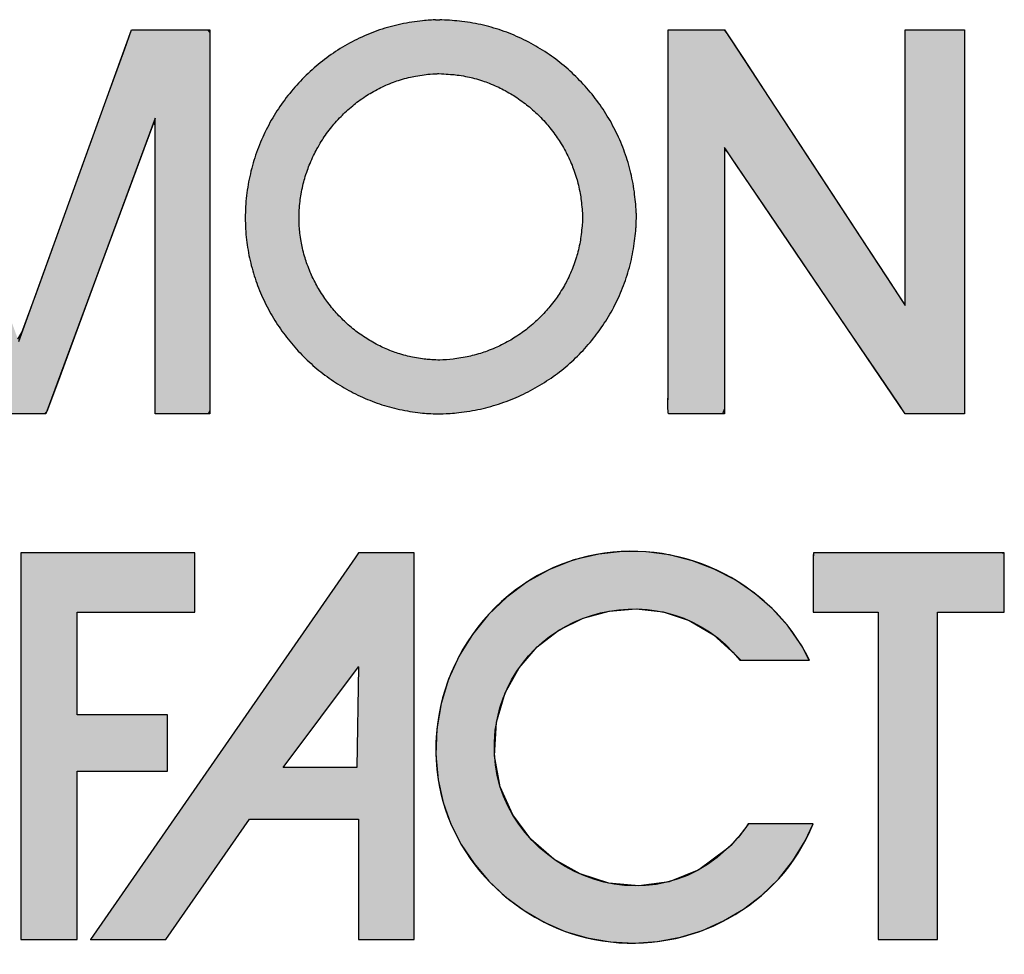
# Model space of a CAD drawing. Header units: inches. Extents: x 0 to 36.4, y -0.1 to 27.2.
# Tile 5 of 11: x 32.2 to 33.7, y 2 to 3.5. Entities that reach past the tile are written whole.
import ezdxf

# ---------------------------------------------------------------- set-up
doc = ezdxf.new("R2010")
doc.units = ezdxf.units.IN
doc.header["$MEASUREMENT"] = 0
doc.layers.add('Default', color=7, linetype='Continuous')

# ---------------------------------------------------------------- blocks, each defined once
blk = doc.blocks.new('block_2')
at = {"layer": 'Default', "linetype": 'Continuous'}
for points in [[(-0.14629, 0.22347), (-0.14629, 0.21744), (-0.14629, 0.20105), (-0.14629, 0.17691), (-0.14629, 0.1476), (-0.14629, 0.1157), (-0.14629, 0.0838), (-0.14629, 0.05449), (-0.14629, 0.03035), (-0.14629, 0.01397), (-0.14629, 0.00793), (-0.14541, 0.00793), (-0.14302, 0.00793), (-0.13949, 0.00793), (-0.13521, 0.00793), (-0.13055, 0.00793), (-0.12589, 0.00793), (-0.1216, 0.00793), (-0.11808, 0.00793), (-0.11568, 0.00793), (-0.1148, 0.00793), (-0.1148, 0.01056), (-0.1148, 0.0177), (-0.1148, 0.02821), (-0.1148, 0.04098), (-0.1148, 0.05487), (-0.1148, 0.06876), (-0.1148, 0.08153), (-0.1148, 0.09204), (-0.1148, 0.09918), (-0.1148, 0.10181), (-0.11339, 0.10181), (-0.10957, 0.10181), (-0.10393, 0.10181), (-0.09709, 0.10181), (-0.08964, 0.10181), (-0.08219, 0.10181), (-0.07535, 0.10181), (-0.06971, 0.10181), (-0.06589, 0.10181), (-0.06448, 0.10181), (-0.06448, 0.10269), (-0.06448, 0.10508), (-0.06448, 0.1086), (-0.06448, 0.11288), (-0.06448, 0.11753), (-0.06448, 0.12219), (-0.06448, 0.12647), (-0.06448, 0.12999), (-0.06448, 0.13238), (-0.06448, 0.13326), (-0.06589, 0.13326), (-0.06971, 0.13326), (-0.07535, 0.13326), (-0.08219, 0.13326), (-0.08964, 0.13326), (-0.09709, 0.13326), (-0.10393, 0.13326), (-0.10957, 0.13326), (-0.11339, 0.13326), (-0.1148, 0.13326), (-0.1148, 0.13486), (-0.1148, 0.1392), (-0.1148, 0.14561), (-0.1148, 0.15338), (-0.1148, 0.16184), (-0.1148, 0.1703), (-0.1148, 0.17807), (-0.1148, 0.18447), (-0.1148, 0.18882), (-0.1148, 0.19042), (-0.11297, 0.19042), (-0.10798, 0.19042), (-0.10064, 0.19042), (-0.09173, 0.19042), (-0.08203, 0.19042), (-0.07233, 0.19042), (-0.06342, 0.19042), (-0.05608, 0.19042), (-0.0511, 0.19042), (-0.04926, 0.19042), (-0.04926, 0.19134), (-0.04926, 0.19385), (-0.04926, 0.19755), (-0.04926, 0.20204), (-0.04926, 0.20693), (-0.04926, 0.21182), (-0.04926, 0.21631), (-0.04926, 0.22001), (-0.04926, 0.22252), (-0.04926, 0.22345), (-0.05132, 0.22345), (-0.05699, 0.22345), (-0.06558, 0.22345), (-0.07634, 0.22346), (-0.08856, 0.22346), (-0.10152, 0.22346), (-0.1145, 0.22347), (-0.12677, 0.22347), (-0.13761, 0.22347)], [(0.24683, 0.05811), (0.23145, 0.04686), (0.215, 0.04023), (0.1981, 0.03788), (0.18134, 0.03942), (0.16533, 0.04452), (0.15068, 0.05279), (0.13798, 0.06387), (0.12784, 0.07742), (0.12087, 0.09305), (0.11767, 0.11041), (0.11884, 0.12913), (0.1237, 0.14549), (0.13141, 0.15943), (0.14153, 0.17108), (0.15359, 0.18031), (0.16711, 0.187), (0.1816, 0.19102), (0.19658, 0.19224), (0.21158, 0.19054), (0.22611, 0.18578), (0.2397, 0.17786), (0.25187, 0.16663), (0.25487, 0.16367), (0.25699, 0.16367), (0.2604, 0.16367), (0.26474, 0.16367), (0.2697, 0.16367), (0.27491, 0.16367), (0.28006, 0.16367), (0.28478, 0.16367), (0.28875, 0.16367), (0.29163, 0.16367), (0.29307, 0.16367), (0.28884, 0.17158), (0.28122, 0.18255), (0.2724, 0.19238), (0.26252, 0.201), (0.25172, 0.20837), (0.24015, 0.21442), (0.22795, 0.21909), (0.21526, 0.22232), (0.20223, 0.22406), (0.189, 0.22424), (0.17572, 0.2228), (0.16193, 0.2195), (0.1484, 0.21424), (0.13587, 0.2073), (0.12445, 0.19884), (0.11426, 0.18903), (0.1054, 0.17802), (0.09799, 0.16599), (0.09213, 0.1531), (0.08795, 0.13951), (0.08555, 0.1254), (0.08504, 0.11092), (0.08631, 0.09702), (0.08907, 0.08441), (0.0934, 0.07235), (0.09917, 0.06095), (0.10626, 0.05031), (0.11454, 0.04056), (0.12388, 0.03179), (0.13415, 0.02413), (0.14525, 0.01768), (0.15702, 0.01255), (0.16937, 0.00885), (0.18226, 0.00665), (0.19546, 0.00598), (0.20851, 0.00687), (0.22126, 0.00926), (0.23358, 0.0131), (0.24533, 0.01832), (0.25638, 0.02486), (0.26659, 0.03267), (0.27583, 0.04167), (0.28396, 0.05181), (0.29085, 0.06302), (0.29522, 0.07245), (0.29404, 0.07245), (0.2915, 0.07245), (0.28789, 0.07245), (0.28355, 0.07245), (0.27879, 0.07245), (0.27392, 0.07245), (0.26926, 0.07245), (0.26513, 0.07245), (0.26184, 0.07245), (0.25972, 0.07245), (0.25895, 0.07229), (0.25798, 0.07089), (0.25698, 0.06951), (0.25596, 0.06815), (0.25491, 0.06681), (0.25383, 0.06549), (0.25272, 0.0642), (0.25159, 0.06293), (0.25044, 0.06169), (0.24926, 0.06047), (0.24806, 0.05928)], [(0.29526, 0.19042), (0.29609, 0.19042), (0.29835, 0.19042), (0.30175, 0.19042), (0.30595, 0.19042), (0.31064, 0.19042), (0.31551, 0.19042), (0.32023, 0.19042), (0.3245, 0.19042), (0.328, 0.19042), (0.33041, 0.19042), (0.33141, 0.19042), (0.33142, 0.1871), (0.33142, 0.17639), (0.33142, 0.15982), (0.33142, 0.139), (0.33142, 0.11552), (0.33142, 0.09097), (0.33142, 0.06696), (0.33142, 0.04507), (0.33142, 0.02691), (0.33142, 0.01407), (0.33142, 0.00815), (0.33188, 0.00793), (0.33369, 0.00793), (0.33659, 0.00793), (0.34029, 0.00793), (0.34451, 0.00793), (0.34895, 0.00793), (0.35332, 0.00793), (0.35735, 0.00793), (0.36073, 0.00793), (0.36317, 0.00793), (0.3644, 0.00793), (0.36449, 0.00983), (0.36449, 0.01902), (0.36449, 0.03442), (0.36449, 0.05444), (0.36449, 0.07746), (0.36449, 0.10191), (0.36449, 0.12618), (0.36449, 0.14868), (0.36449, 0.16781), (0.36449, 0.18197), (0.36449, 0.18956), (0.36476, 0.19042), (0.36647, 0.19042), (0.36949, 0.19042), (0.37349, 0.19042), (0.37813, 0.19042), (0.3831, 0.19042), (0.38808, 0.19042), (0.39272, 0.19042), (0.39672, 0.19042), (0.39973, 0.19042), (0.40145, 0.19042), (0.40172, 0.19057), (0.40172, 0.19195), (0.40172, 0.19451), (0.40172, 0.19798), (0.40172, 0.20205), (0.40172, 0.20645), (0.40172, 0.21088), (0.40172, 0.21505), (0.40172, 0.21867), (0.40172, 0.22146), (0.40172, 0.22313), (0.39941, 0.22347), (0.39247, 0.22347), (0.38554, 0.22347), (0.3786, 0.22347), (0.37167, 0.22347), (0.36474, 0.22347), (0.3578, 0.22347), (0.35087, 0.22347), (0.34394, 0.22347), (0.337, 0.22347), (0.33007, 0.22347), (0.32409, 0.22347), (0.32146, 0.22347), (0.31882, 0.22347), (0.31618, 0.22347), (0.31354, 0.22347), (0.31091, 0.22347), (0.30827, 0.22347), (0.30563, 0.22347), (0.30299, 0.22347), (0.30036, 0.22347), (0.29772, 0.22347), (0.29538, 0.22346), (0.29532, 0.22263), (0.29528, 0.22063), (0.29525, 0.21769), (0.29524, 0.21408), (0.29523, 0.21003), (0.29523, 0.20579), (0.29524, 0.20161), (0.29524, 0.19774), (0.29525, 0.19442), (0.29526, 0.19189)]]:
    blk.add_hatch(color=7, dxfattribs=at).paths.add_polyline_path(points)
h = blk.add_hatch(color=7, dxfattribs=at)
h.paths.add_polyline_path([(0.04198, 0.22347), (0.04001, 0.22064), (-0.10749, 0.00793), (-0.06554, 0.00793), (-0.01885, 0.07507), (0.04198, 0.07507), (0.04198, 0.00793), (0.07292, 0.00793), (0.07292, 0.22347)])
h.paths.add_polyline_path([(0.04093, 0.10388), (0.04198, 0.16001), (0, 0.10388)])
at = {"layer": 'Default', "color": 7, "linetype": 'Continuous'}
for p, q in [((0.04001, 0.22064), (-0.10749, 0.00793)), ((0.04198, 0.22347), (0.04001, 0.22064)), ((0.07292, 0.22347), (0.04198, 0.22347)), ((0.07292, 0.00793), (0.07292, 0.22347)), ((0, 0.10388), (0.04198, 0.16001)), ((0.04198, 0.16001), (0.04093, 0.10388)), ((0.04093, 0.10388), (0, 0.10388)), ((-0.06554, 0.00793), (-0.01885, 0.07507)), ((-0.01885, 0.07507), (0.04198, 0.07507)), ((0.04198, 0.07507), (0.04198, 0.00793)), ((-0.10749, 0.00793), (-0.06554, 0.00793)), ((0.04198, 0.00793), (0.07292, 0.00793))]:
    blk.add_line(p, q, dxfattribs=at)
for points in [[(-0.14629, 0.22347), (-0.14629, 0.21744), (-0.14629, 0.20105), (-0.14629, 0.17691), (-0.14629, 0.1476), (-0.14629, 0.1157), (-0.14629, 0.0838), (-0.14629, 0.05449), (-0.14629, 0.03035), (-0.14629, 0.01397), (-0.14629, 0.00793), (-0.14541, 0.00793), (-0.14302, 0.00793), (-0.13949, 0.00793), (-0.13521, 0.00793), (-0.13055, 0.00793), (-0.12589, 0.00793), (-0.1216, 0.00793), (-0.11808, 0.00793), (-0.11568, 0.00793), (-0.1148, 0.00793), (-0.1148, 0.01056), (-0.1148, 0.0177), (-0.1148, 0.02821), (-0.1148, 0.04098), (-0.1148, 0.05487), (-0.1148, 0.06876), (-0.1148, 0.08153), (-0.1148, 0.09204), (-0.1148, 0.09918), (-0.1148, 0.10181), (-0.11339, 0.10181), (-0.10957, 0.10181), (-0.10393, 0.10181), (-0.09709, 0.10181), (-0.08964, 0.10181), (-0.08219, 0.10181), (-0.07535, 0.10181), (-0.06971, 0.10181), (-0.06589, 0.10181), (-0.06448, 0.10181), (-0.06448, 0.10269), (-0.06448, 0.10508), (-0.06448, 0.1086), (-0.06448, 0.11288), (-0.06448, 0.11753), (-0.06448, 0.12219), (-0.06448, 0.12647), (-0.06448, 0.12999), (-0.06448, 0.13238), (-0.06448, 0.13326), (-0.06589, 0.13326), (-0.06971, 0.13326), (-0.07535, 0.13326), (-0.08219, 0.13326), (-0.08964, 0.13326), (-0.09709, 0.13326), (-0.10393, 0.13326), (-0.10957, 0.13326), (-0.11339, 0.13326), (-0.1148, 0.13326), (-0.1148, 0.13486), (-0.1148, 0.1392), (-0.1148, 0.14561), (-0.1148, 0.15338), (-0.1148, 0.16184), (-0.1148, 0.1703), (-0.1148, 0.17807), (-0.1148, 0.18447), (-0.1148, 0.18882), (-0.1148, 0.19042), (-0.11297, 0.19042), (-0.10798, 0.19042), (-0.10064, 0.19042), (-0.09173, 0.19042), (-0.08203, 0.19042), (-0.07233, 0.19042), (-0.06342, 0.19042), (-0.05608, 0.19042), (-0.0511, 0.19042), (-0.04926, 0.19042), (-0.04926, 0.19134), (-0.04926, 0.19385), (-0.04926, 0.19755), (-0.04926, 0.20204), (-0.04926, 0.20693), (-0.04926, 0.21182), (-0.04926, 0.21631), (-0.04926, 0.22001), (-0.04926, 0.22252), (-0.04926, 0.22345), (-0.05132, 0.22345), (-0.05699, 0.22345), (-0.06558, 0.22345), (-0.07634, 0.22346), (-0.08856, 0.22346), (-0.10152, 0.22346), (-0.1145, 0.22347), (-0.12677, 0.22347), (-0.13761, 0.22347), (-0.14629, 0.22347)], [(0.24683, 0.05811), (0.23145, 0.04686), (0.215, 0.04023), (0.1981, 0.03788), (0.18134, 0.03942), (0.16533, 0.04452), (0.15068, 0.05279), (0.13798, 0.06387), (0.12784, 0.07742), (0.12087, 0.09305), (0.11767, 0.11041), (0.11884, 0.12913), (0.1237, 0.14549), (0.13141, 0.15943), (0.14153, 0.17108), (0.15359, 0.18031), (0.16711, 0.187), (0.1816, 0.19102), (0.19658, 0.19224), (0.21158, 0.19054), (0.22611, 0.18578), (0.2397, 0.17786), (0.25187, 0.16663), (0.25487, 0.16367), (0.25699, 0.16367), (0.2604, 0.16367), (0.26474, 0.16367), (0.2697, 0.16367), (0.27491, 0.16367), (0.28006, 0.16367), (0.28478, 0.16367), (0.28875, 0.16367), (0.29163, 0.16367), (0.29307, 0.16367), (0.28884, 0.17158), (0.28122, 0.18255), (0.2724, 0.19238), (0.26252, 0.201), (0.25172, 0.20837), (0.24015, 0.21442), (0.22795, 0.21909), (0.21526, 0.22232), (0.20223, 0.22406), (0.189, 0.22424), (0.17572, 0.2228), (0.16193, 0.2195), (0.1484, 0.21424), (0.13587, 0.2073), (0.12445, 0.19884), (0.11426, 0.18903), (0.1054, 0.17802), (0.09799, 0.16599), (0.09213, 0.1531), (0.08795, 0.13951), (0.08555, 0.1254), (0.08504, 0.11092), (0.08631, 0.09702), (0.08907, 0.08441), (0.0934, 0.07235), (0.09917, 0.06095), (0.10626, 0.05031), (0.11454, 0.04056), (0.12388, 0.03179), (0.13415, 0.02413), (0.14525, 0.01768), (0.15702, 0.01255), (0.16937, 0.00885), (0.18226, 0.00665), (0.19546, 0.00598), (0.20851, 0.00687), (0.22126, 0.00926), (0.23358, 0.0131), (0.24533, 0.01832), (0.25638, 0.02486), (0.26659, 0.03267), (0.27583, 0.04167), (0.28396, 0.05181), (0.29085, 0.06302), (0.29522, 0.07245), (0.29404, 0.07245), (0.2915, 0.07245), (0.28789, 0.07245), (0.28355, 0.07245), (0.27879, 0.07245), (0.27392, 0.07245), (0.26926, 0.07245), (0.26513, 0.07245), (0.26184, 0.07245), (0.25972, 0.07245), (0.25895, 0.07229), (0.25798, 0.07089), (0.25698, 0.06951), (0.25596, 0.06815), (0.25491, 0.06681), (0.25383, 0.06549), (0.25272, 0.0642), (0.25159, 0.06293), (0.25044, 0.06169), (0.24926, 0.06047), (0.24806, 0.05928), (0.24683, 0.05811)], [(0.29526, 0.19042), (0.29609, 0.19042), (0.29835, 0.19042), (0.30175, 0.19042), (0.30595, 0.19042), (0.31064, 0.19042), (0.31551, 0.19042), (0.32023, 0.19042), (0.3245, 0.19042), (0.328, 0.19042), (0.33041, 0.19042), (0.33141, 0.19042), (0.33142, 0.1871), (0.33142, 0.17639), (0.33142, 0.15982), (0.33142, 0.139), (0.33142, 0.11552), (0.33142, 0.09097), (0.33142, 0.06696), (0.33142, 0.04507), (0.33142, 0.02691), (0.33142, 0.01407), (0.33142, 0.00815), (0.33188, 0.00793), (0.33369, 0.00793), (0.33659, 0.00793), (0.34029, 0.00793), (0.34451, 0.00793), (0.34895, 0.00793), (0.35332, 0.00793), (0.35735, 0.00793), (0.36073, 0.00793), (0.36317, 0.00793), (0.3644, 0.00793), (0.36449, 0.00983), (0.36449, 0.01902), (0.36449, 0.03442), (0.36449, 0.05444), (0.36449, 0.07746), (0.36449, 0.10191), (0.36449, 0.12618), (0.36449, 0.14868), (0.36449, 0.16781), (0.36449, 0.18197), (0.36449, 0.18956), (0.36476, 0.19042), (0.36647, 0.19042), (0.36949, 0.19042), (0.37349, 0.19042), (0.37813, 0.19042), (0.3831, 0.19042), (0.38808, 0.19042), (0.39272, 0.19042), (0.39672, 0.19042), (0.39973, 0.19042), (0.40145, 0.19042), (0.40172, 0.19057), (0.40172, 0.19195), (0.40172, 0.19451), (0.40172, 0.19798), (0.40172, 0.20205), (0.40172, 0.20645), (0.40172, 0.21088), (0.40172, 0.21505), (0.40172, 0.21867), (0.40172, 0.22146), (0.40172, 0.22313), (0.39941, 0.22347), (0.39247, 0.22347), (0.38554, 0.22347), (0.3786, 0.22347), (0.37167, 0.22347), (0.36474, 0.22347), (0.3578, 0.22347), (0.35087, 0.22347), (0.34394, 0.22347), (0.337, 0.22347), (0.33007, 0.22347), (0.32409, 0.22347), (0.32146, 0.22347), (0.31882, 0.22347), (0.31618, 0.22347), (0.31354, 0.22347), (0.31091, 0.22347), (0.30827, 0.22347), (0.30563, 0.22347), (0.30299, 0.22347), (0.30036, 0.22347), (0.29772, 0.22347), (0.29538, 0.22346), (0.29532, 0.22263), (0.29528, 0.22063), (0.29525, 0.21769), (0.29524, 0.21408), (0.29523, 0.21003), (0.29523, 0.20579), (0.29524, 0.20161), (0.29524, 0.19774), (0.29525, 0.19442), (0.29526, 0.19189), (0.29526, 0.19042)]]:
    blk.add_lwpolyline(points, close=True, dxfattribs=at)
at = {"layer": 'Default', "color": 7, "linetype": 'Continuous', "const_width": 0.00035}
for points in [[(0.04198, 0.22347), (0.04001, 0.22064), (-0.10749, 0.00793), (-0.06554, 0.00793), (-0.01885, 0.07507), (0.04198, 0.07507), (0.04198, 0.00793), (0.07292, 0.00793), (0.07292, 0.22347), (0.04198, 0.22347)], [(0.04093, 0.10388), (0, 0.10388), (0.04198, 0.16001), (0.04093, 0.10388)]]:
    blk.add_lwpolyline(points, close=True, dxfattribs=at)
at = {"layer": 'Default', "color": 7, "linetype": 'Continuous'}
for points, knots in [([(0.29317, 0.16367), (0.27083, 0.20894), (0.21875, 0.23279), (0.16984, 0.22163), (0.11624, 0.20938), (0.07967, 0.1572), (0.08561, 0.10278), (0.08997, 0.05451), (0.13028, 0.01424), (0.17784, 0.00724), (0.22689, -0.00026), (0.27634, 0.02614), (0.29526, 0.07245)], [0, 0, 0, 0, 0.25, 0.25, 0.25, 0.5, 0.5, 0.5, 0.75, 0.75, 0.75, 1, 1, 1, 1]), ([(0.40172, 0.22347), (0.37603, 0.22347), (0.35036, 0.22347), (0.32468, 0.22347), (0.31491, 0.22347), (0.30514, 0.22347), (0.29538, 0.22347), (0.29514, 0.22347), (0.29526, 0.19364), (0.29526, 0.19042)], [0, 0, 0, 0, 0.333333, 0.333333, 0.333333, 0.666667, 0.666667, 0.666667, 1, 1, 1, 1]), ([(0.24683, 0.05811), (0.19257, 0.0074), (0.10403, 0.05945), (0.11926, 0.13128), (0.13251, 0.19393), (0.21412, 0.21437), (0.25433, 0.16367)], [0, 0, 0, 0, 0.5, 0.5, 0.5, 1, 1, 1, 1])]:
    blk.add_open_spline(points, degree=3, knots=knots, dxfattribs=at)
for points in [[(-0.14629, 0.22347), (-0.14629, 0.22347), (-0.14629, 0.00793), (-0.14629, 0.00793)], [(-0.04926, 0.22345), (-0.04926, 0.22345), (-0.12172, 0.22347), (-0.14629, 0.22347)], [(-0.04926, 0.19042), (-0.04926, 0.19042), (-0.04926, 0.22345), (-0.04926, 0.22345)], [(0.40172, 0.19042), (0.40172, 0.19042), (0.40172, 0.22347), (0.40172, 0.22347)], [(-0.1148, 0.13326), (-0.1148, 0.13326), (-0.1148, 0.19042), (-0.1148, 0.19042)], [(-0.1148, 0.19042), (-0.1148, 0.19042), (-0.04926, 0.19042), (-0.04926, 0.19042)], [(0.29526, 0.19042), (0.29526, 0.19042), (0.33142, 0.19042), (0.33142, 0.19042)], [(0.33142, 0.19042), (0.33142, 0.19042), (0.33142, 0.00793), (0.33142, 0.00793)], [(0.36449, 0.00793), (0.36449, 0.00793), (0.36449, 0.19042), (0.36449, 0.19042)], [(0.36449, 0.19042), (0.36449, 0.19042), (0.40172, 0.19042), (0.40172, 0.19042)], [(0.25433, 0.16367), (0.25433, 0.16367), (0.29317, 0.16367), (0.29317, 0.16367)], [(-0.06448, 0.13326), (-0.06448, 0.13326), (-0.1148, 0.13326), (-0.1148, 0.13326)], [(-0.06448, 0.10181), (-0.06448, 0.10181), (-0.06448, 0.13326), (-0.06448, 0.13326)], [(-0.1148, 0.00793), (-0.1148, 0.00793), (-0.1148, 0.10181), (-0.1148, 0.10181)], [(-0.1148, 0.10181), (-0.1148, 0.10181), (-0.06448, 0.10181), (-0.06448, 0.10181)], [(0.25906, 0.07245), (0.25552, 0.06721), (0.25142, 0.06238), (0.24683, 0.05811)], [(0.29526, 0.07245), (0.29526, 0.07245), (0.25906, 0.07245), (0.25906, 0.07245)], [(-0.14629, 0.00793), (-0.14629, 0.00793), (-0.1148, 0.00793), (-0.1148, 0.00793)], [(0.33142, 0.00793), (0.33142, 0.00793), (0.36449, 0.00793), (0.36449, 0.00793)]]:
    blk.add_open_spline(points, degree=3, dxfattribs=at)
blk = doc.blocks.new('Block1')
at = {"layer": 'Default', "linetype": 'Continuous'}
h = blk.add_hatch(color=7, dxfattribs=at)
edge = h.paths.add_edge_path()
edge.add_spline(control_points=[(2.17777, 1.22006), (2.17707, 1.22003), (2.17586, 1.21996), (2.17326, 1.21981), (2.17188, 1.21972), (2.16649, 1.2191), (2.16251, 1.21853), (2.15431, 1.2168), (2.15052, 1.21575), (2.14263, 1.21308), (2.13899, 1.2116), (2.13155, 1.20809), (2.12809, 1.20619), (2.12115, 1.2019), (2.1179, 1.19962), (2.11151, 1.19462), (2.10851, 1.19199), (2.10271, 1.18634), (2.09999, 1.18339), (2.09483, 1.17716), (2.09244, 1.17393), (2.08796, 1.16717), (2.08592, 1.1637), (2.08218, 1.15646), (2.08053, 1.1528), (2.07758, 1.14515), (2.07633, 1.14132), (2.07423, 1.13331), (2.07342, 1.12936), (2.07222, 1.12107), (2.07187, 1.11702), (2.07163, 1.10864), (2.07175, 1.10464), (2.07244, 1.09649), (2.073, 1.09271), (2.07456, 1.08492), (2.07551, 1.08124), (2.07788, 1.07375), (2.07922, 1.07021), (2.08235, 1.06308), (2.08405, 1.05969), (2.08788, 1.05297), (2.08993, 1.04977), (2.0944, 1.04351), (2.09676, 1.04053), (2.10184, 1.03477), (2.10449, 1.03205), (2.11013, 1.02683), (2.11303, 1.02441), (2.11919, 1.01978), (2.12231, 1.01768), (2.12894, 1.01371), (2.13225, 1.01195), (2.13932, 1.00868), (2.14278, 1.00729), (2.15023, 1.00479), (2.15382, 1.00379), (2.16158, 1.00211), (2.16531, 1.00153), (2.17078, 1.00091), (2.17228, 1.0008), (2.17542, 1.00061), (2.17706, 1.00052), (2.18311, 1.00055), (2.18447, 1.00065), (2.18743, 1.00086), (2.18904, 1.00098), (2.19476, 1.00167), (2.19872, 1.00231), (2.20667, 1.00406), (2.21047, 1.00513), (2.21812, 1.00772), (2.22176, 1.00918), (2.22901, 1.01256), (2.23247, 1.0144), (2.23927, 1.0185), (2.24251, 1.02069), (2.24882, 1.02546), (2.2518, 1.02798), (2.25757, 1.03338), (2.26026, 1.03619), (2.26543, 1.04217), (2.26782, 1.04524), (2.27234, 1.05176), (2.27438, 1.05506), (2.27819, 1.06207), (2.27986, 1.06557), (2.28292, 1.07302), (2.2842, 1.07669), (2.28643, 1.08452), (2.2873, 1.08835), (2.28834, 1.09448), (2.28858, 1.09639), (2.28901, 1.10011), (2.2892, 1.10192), (2.28946, 1.10479), (2.2895, 1.10578), (2.28957, 1.1077), (2.2896, 1.10862), (2.28962, 1.11118), (2.2896, 1.11176), (2.28956, 1.11311), (2.28953, 1.11388), (2.28931, 1.11645), (2.28915, 1.1182), (2.28878, 1.12184), (2.28858, 1.12372), (2.28763, 1.12986), (2.28683, 1.13371), (2.28472, 1.14159), (2.2835, 1.14532), (2.28057, 1.15283), (2.27894, 1.1564), (2.27524, 1.1635), (2.27324, 1.16688), (2.26884, 1.17351), (2.26649, 1.17667), (2.26142, 1.18279), (2.25876, 1.18568), (2.25308, 1.19123), (2.25013, 1.19383), (2.2439, 1.19877), (2.2407, 1.20104), (2.23396, 1.2053), (2.23055, 1.20721), (2.22333, 1.21074), (2.21974, 1.21227), (2.21211, 1.21501), (2.20837, 1.21613), (2.20038, 1.21801), (2.19651, 1.2187), (2.18869, 1.21963), (2.18514, 1.21982), (2.18086, 1.22009), (2.18045, 1.22011), (2.18004, 1.22013)], knot_values=[0, 0, 0, 0, 0.006253, 0.006253, 0.012505, 0.012505, 0.030829, 0.030829, 0.048882, 0.048882, 0.066764, 0.066764, 0.084548, 0.084548, 0.102286, 0.102286, 0.120012, 0.120012, 0.137747, 0.137747, 0.15551, 0.15551, 0.173315, 0.173315, 0.191184, 0.191184, 0.20915, 0.20915, 0.227262, 0.227262, 0.245593, 0.245593, 0.263702, 0.263702, 0.281026, 0.281026, 0.298163, 0.298163, 0.315172, 0.315172, 0.332097, 0.332097, 0.348969, 0.348969, 0.365805, 0.365805, 0.382621, 0.382621, 0.39943, 0.39943, 0.41625, 0.41625, 0.433104, 0.433104, 0.450033, 0.450033, 0.467091, 0.467091, 0.484355, 0.484355, 0.491212, 0.491212, 0.49807, 0.49807, 0.505746, 0.505746, 0.513421, 0.513421, 0.531337, 0.531337, 0.549023, 0.549023, 0.566548, 0.566548, 0.583962, 0.583962, 0.601305, 0.601305, 0.618607, 0.618607, 0.635893, 0.635893, 0.65319, 0.65319, 0.67053, 0.67053, 0.687954, 0.687954, 0.705517, 0.705517, 0.72329, 0.72329, 0.732328, 0.732328, 0.741367, 0.741367, 0.744906, 0.744906, 0.748446, 0.748446, 0.750825, 0.750825, 0.753204, 0.753204, 0.762224, 0.762224, 0.771244, 0.771244, 0.789037, 0.789037, 0.806664, 0.806664, 0.824184, 0.824184, 0.841639, 0.841639, 0.859056, 0.859056, 0.876456, 0.876456, 0.893855, 0.893855, 0.91127, 0.91127, 0.928728, 0.928728, 0.946265, 0.946265, 0.963936, 0.963936, 0.981815, 0.981815, 0.998218, 0.998218, 1, 1, 1, 1], degree=3, periodic=0)
edge.add_line((2.18004, 1.22013), (2.17777, 1.22006))
edge = h.paths.add_edge_path()
edge.add_spline(control_points=[(2.17867, 1.19007), (2.17774, 1.19001), (2.17497, 1.18989), (2.17104, 1.18945), (2.16692, 1.18883), (2.16235, 1.18787), (2.15839, 1.18678), (2.15398, 1.18529), (2.15021, 1.18376), (2.14597, 1.18176), (2.14241, 1.17982), (2.13838, 1.17732), (2.13507, 1.17501), (2.1313, 1.17205), (2.12826, 1.16939), (2.12479, 1.16601), (2.12205, 1.16304), (2.11895, 1.15929), (2.11654, 1.15604), (2.11384, 1.15197), (2.11179, 1.14848), (2.10955, 1.14415), (2.10788, 1.14044), (2.10614, 1.13592), (2.10487, 1.13203), (2.10365, 1.12736), (2.10282, 1.12332), (2.10213, 1.11853), (2.10177, 1.11438), (2.10163, 1.10958), (2.10175, 1.10546), (2.10215, 1.10084), (2.10271, 1.09694), (2.1036, 1.09249), (2.10458, 1.08872), (2.10595, 1.08439), (2.10732, 1.08077), (2.10915, 1.07659), (2.11088, 1.07315), (2.11315, 1.06916), (2.11522, 1.06593), (2.11789, 1.06219), (2.12028, 1.05919), (2.12332, 1.05573), (2.12599, 1.05299), (2.12935, 1.04988), (2.13229, 1.04743), (2.13593, 1.0447), (2.1391, 1.04256), (2.14296, 1.04024), (2.14635, 1.03845), (2.15039, 1.03657), (2.15397, 1.03515), (2.15816, 1.03374), (2.1619, 1.0327), (2.16621, 1.03177), (2.17009, 1.03116), (2.17403, 1.03072), (2.17703, 1.03056), (2.18013, 1.03041), (2.18199, 1.03056), (2.18545, 1.03076), (2.18987, 1.03128), (2.1939, 1.03193), (2.19855, 1.03296), (2.20242, 1.03404), (2.2069, 1.03556), (2.2106, 1.03705), (2.21488, 1.03904), (2.21838, 1.0409), (2.22243, 1.04334), (2.2257, 1.04555), (2.22946, 1.0484), (2.23247, 1.05094), (2.23591, 1.05416), (2.23864, 1.057), (2.24171, 1.06055), (2.24412, 1.06366), (2.24678, 1.0675), (2.24886, 1.07086), (2.25108, 1.07494), (2.25279, 1.07852), (2.25455, 1.08281), (2.25586, 1.08659), (2.25714, 1.09106), (2.25803, 1.09501), (2.25879, 1.09966), (2.25923, 1.10375), (2.25955, 1.10706), (2.25959, 1.1086), (2.25963, 1.11021), (2.25962, 1.1109), (2.25959, 1.11195), (2.25933, 1.11493), (2.25895, 1.11902), (2.25826, 1.12368), (2.25743, 1.12764), (2.25622, 1.13218), (2.25497, 1.13599), (2.25326, 1.14038), (2.25161, 1.14401), (2.24942, 1.14821), (2.2474, 1.15163), (2.24476, 1.15559), (2.24239, 1.15877), (2.23935, 1.16245), (2.23666, 1.16537), (2.23325, 1.16871), (2.23028, 1.17132), (2.22655, 1.17427), (2.22332, 1.17657), (2.21933, 1.17909), (2.21586, 1.18103), (2.21165, 1.18309), (2.20798, 1.18465), (2.2036, 1.18623), (2.19974, 1.18738), (2.19521, 1.18845), (2.19121, 1.18916), (2.18677, 1.18967), (2.18321, 1.1899), (2.17961, 1.19013), (2.17909, 1.19014), (2.17877, 1.19009), (2.17867, 1.19007)], knot_values=[0, 0, 0, 0, 0.012505, 0.012505, 0.030829, 0.030829, 0.048882, 0.048882, 0.066764, 0.066764, 0.084548, 0.084548, 0.102286, 0.102286, 0.120012, 0.120012, 0.137747, 0.137747, 0.15551, 0.15551, 0.173315, 0.173315, 0.191184, 0.191184, 0.20915, 0.20915, 0.227262, 0.227262, 0.245593, 0.245593, 0.263702, 0.263702, 0.281026, 0.281026, 0.298163, 0.298163, 0.315172, 0.315172, 0.332097, 0.332097, 0.348969, 0.348969, 0.365805, 0.365805, 0.382621, 0.382621, 0.39943, 0.39943, 0.41625, 0.41625, 0.433104, 0.433104, 0.450033, 0.450033, 0.467091, 0.467091, 0.484355, 0.484355, 0.49807, 0.49807, 0.49807, 0.513421, 0.513421, 0.531337, 0.531337, 0.549023, 0.549023, 0.566548, 0.566548, 0.583962, 0.583962, 0.601305, 0.601305, 0.618607, 0.618607, 0.635893, 0.635893, 0.65319, 0.65319, 0.67053, 0.67053, 0.687954, 0.687954, 0.705517, 0.705517, 0.72329, 0.72329, 0.741367, 0.741367, 0.748446, 0.748446, 0.748446, 0.753204, 0.753204, 0.771244, 0.771244, 0.789037, 0.789037, 0.806664, 0.806664, 0.824184, 0.824184, 0.841639, 0.841639, 0.859056, 0.859056, 0.876456, 0.876456, 0.893855, 0.893855, 0.91127, 0.91127, 0.928728, 0.928728, 0.946265, 0.946265, 0.963936, 0.963936, 0.981815, 0.981815, 0.998218, 0.998218, 0.998218, 1, 1, 1, 1], degree=3, periodic=0)
for points in [[(1.83902, 1.21448), (1.83902, 1.19476), (1.83902, 1.17504), (1.83902, 1.15533), (1.83902, 1.13561), (1.83902, 1.11589), (1.83902, 1.09617), (1.83902, 1.07943), (1.83902, 1.06864), (1.83902, 1.05785), (1.83902, 1.04707), (1.83902, 1.03628), (1.83902, 1.0255), (1.83902, 1.01471), (1.83901, 1.01057), (1.83897, 1.00903), (1.83892, 1.00695), (1.8389, 1.00469), (1.83895, 1.00263), (1.8391, 1.00112), (1.83939, 1.00054), (1.84389, 1.00054), (1.8484, 1.00054), (1.85291, 1.00054), (1.85741, 1.00054), (1.86192, 1.00054), (1.86642, 1.00054), (1.86942, 1.00174), (1.86942, 1.01777), (1.86942, 1.04722), (1.86942, 1.08339), (1.86942, 1.11955), (1.86942, 1.14901), (1.86942, 1.16504), (1.87112, 1.1616), (1.87892, 1.14035), (1.89083, 1.10791), (1.90438, 1.071), (1.91711, 1.03633), (1.92655, 1.0106), (1.93025, 1.00054), (1.9321, 1.00054), (1.93682, 1.00054), (1.94319, 1.00054), (1.94996, 1.00054), (1.95592, 1.00054), (1.95982, 1.00054), (1.96111, 1.00173), (1.967, 1.01766), (1.97782, 1.04692), (1.9911, 1.08286), (2.00438, 1.11879), (2.0152, 1.14806), (2.02109, 1.16399), (2.02153, 1.16057), (2.02153, 1.13946), (2.02153, 1.10723), (2.02153, 1.07055), (2.02153, 1.0361), (2.02153, 1.01054), (2.02153, 1.00054), (2.02338, 1.00054), (2.0281, 1.00054), (2.03446, 1.00054), (2.04123, 1.00054), (2.04718, 1.00054), (2.05108, 1.00054), (2.05193, 1.00209), (2.05193, 1.02279), (2.05193, 1.06082), (2.05193, 1.10751), (2.05193, 1.1542), (2.05193, 1.19223), (2.05193, 1.21293), (2.05071, 1.21448), (2.04512, 1.21448), (2.0366, 1.21448), (2.0269, 1.21448), (2.01778, 1.21448), (2.01102, 1.21448), (2.00838, 1.21448), (2.00455, 1.20394), (1.99479, 1.17699), (1.98162, 1.14066), (1.96761, 1.102), (1.9553, 1.06802), (1.94723, 1.04575), (1.94501, 1.04215), (1.93887, 1.05895), (1.92759, 1.0898), (1.91374, 1.12769), (1.8999, 1.16558), (1.88862, 1.19643), (1.88248, 1.21323), (1.88082, 1.21448), (1.8753, 1.21448), (1.86688, 1.21448), (1.85731, 1.21448), (1.84831, 1.21448), (1.84164, 1.21448)], [(2.3073, 1.21448), (2.3073, 1.19871), (2.3073, 1.18293), (2.3073, 1.16716), (2.3073, 1.15138), (2.3073, 1.13561), (2.3073, 1.11983), (2.3073, 1.10406), (2.3073, 1.08828), (2.3073, 1.07727), (2.3073, 1.06864), (2.3073, 1.06001), (2.3073, 1.05138), (2.3073, 1.04275), (2.3073, 1.03412), (2.3073, 1.0255), (2.3073, 1.01687), (2.3073, 1.01096), (2.30727, 1.01006), (2.30723, 1.00867), (2.3072, 1.00697), (2.30718, 1.00516), (2.3072, 1.00342), (2.30727, 1.00194), (2.30742, 1.00092), (2.30765, 1.00054), (2.31138, 1.00054), (2.31512, 1.00054), (2.31885, 1.00054), (2.32258, 1.00054), (2.32631, 1.00054), (2.33004, 1.00054), (2.33378, 1.00054), (2.33752, 1.00054), (2.33877, 1.00323), (2.33877, 1.01597), (2.33877, 1.0364), (2.33877, 1.06144), (2.33877, 1.08803), (2.33877, 1.11307), (2.33877, 1.1335), (2.33877, 1.14624), (2.33924, 1.14824), (2.34567, 1.13875), (2.35802, 1.12054), (2.37419, 1.0967), (2.3921, 1.07028), (2.40967, 1.04439), (2.4248, 1.02208), (2.43541, 1.00643), (2.43941, 1.00054), (2.44072, 1.00054), (2.44421, 1.00054), (2.44918, 1.00054), (2.45496, 1.00054), (2.46085, 1.00054), (2.46617, 1.00054), (2.47023, 1.00054), (2.47235, 1.00054), (2.4725, 1.00442), (2.4725, 1.02279), (2.4725, 1.05224), (2.4725, 1.08835), (2.4725, 1.12667), (2.4725, 1.16278), (2.4725, 1.19223), (2.4725, 1.2106), (2.47235, 1.21448), (2.47023, 1.21448), (2.46617, 1.21448), (2.46085, 1.21448), (2.45496, 1.21448), (2.44918, 1.21448), (2.44421, 1.21448), (2.44072, 1.21448), (2.43941, 1.21448), (2.43941, 1.20838), (2.43941, 1.19218), (2.43941, 1.16909), (2.43941, 1.14227), (2.43941, 1.11493), (2.43941, 1.09024), (2.43941, 1.07139), (2.43941, 1.06156), (2.43758, 1.06364), (2.42894, 1.07682), (2.41508, 1.09797), (2.3981, 1.1239), (2.38007, 1.15143), (2.36309, 1.17736), (2.34923, 1.19851), (2.34059, 1.21169), (2.33862, 1.21448), (2.33661, 1.21448), (2.33275, 1.21448), (2.32769, 1.21448), (2.32209, 1.21448), (2.3166, 1.21448), (2.31187, 1.21448), (2.30855, 1.21448)]]:
    blk.add_hatch(color=7, dxfattribs=at).paths.add_polyline_path(points)
at = {"layer": 'Default', "color": 7, "linetype": 'Continuous'}
blk.add_line((2.17777, 1.22006), (2.18004, 1.22013), dxfattribs=at)
blk.add_lwpolyline([(1.94501, 1.04215), (1.94723, 1.04575), (1.9553, 1.06802), (1.96761, 1.102), (1.98162, 1.14066), (1.99479, 1.17699), (2.00455, 1.20394), (2.00838, 1.21448), (2.01102, 1.21448), (2.01778, 1.21448), (2.0269, 1.21448), (2.0366, 1.21448), (2.04512, 1.21448), (2.05071, 1.21448), (2.05193, 1.21293), (2.05193, 1.19223), (2.05193, 1.1542), (2.05193, 1.10751), (2.05193, 1.06082), (2.05193, 1.02279), (2.05193, 1.00209), (2.05108, 1.00054), (2.04718, 1.00054), (2.04123, 1.00054), (2.03446, 1.00054), (2.0281, 1.00054), (2.02338, 1.00054), (2.02153, 1.00054), (2.02153, 1.01054), (2.02153, 1.0361), (2.02153, 1.07055), (2.02153, 1.10723), (2.02153, 1.13946), (2.02153, 1.16057), (2.02109, 1.16399), (2.0152, 1.14806), (2.00438, 1.11879), (1.9911, 1.08286), (1.97782, 1.04692), (1.967, 1.01766), (1.96111, 1.00173), (1.95982, 1.00054), (1.95592, 1.00054), (1.94996, 1.00054), (1.94319, 1.00054)], dxfattribs=at)
blk.add_lwpolyline([(2.3073, 1.21448), (2.30855, 1.21448), (2.31187, 1.21448), (2.3166, 1.21448), (2.32209, 1.21448), (2.32769, 1.21448), (2.33275, 1.21448), (2.33661, 1.21448), (2.33862, 1.21448), (2.34059, 1.21169), (2.34923, 1.19851), (2.36309, 1.17736), (2.38007, 1.15143), (2.3981, 1.1239), (2.41508, 1.09797), (2.42894, 1.07682), (2.43758, 1.06364), (2.43941, 1.06156), (2.43941, 1.07139), (2.43941, 1.09024), (2.43941, 1.11493), (2.43941, 1.14227), (2.43941, 1.16909), (2.43941, 1.19218), (2.43941, 1.20838), (2.43941, 1.21448), (2.44072, 1.21448), (2.44421, 1.21448), (2.44918, 1.21448), (2.45496, 1.21448), (2.46085, 1.21448), (2.46617, 1.21448), (2.47023, 1.21448), (2.47235, 1.21448), (2.4725, 1.2106), (2.4725, 1.19223), (2.4725, 1.16278), (2.4725, 1.12667), (2.4725, 1.08835), (2.4725, 1.05224), (2.4725, 1.02279), (2.4725, 1.00442), (2.47235, 1.00054), (2.47023, 1.00054), (2.46617, 1.00054), (2.46085, 1.00054), (2.45496, 1.00054), (2.44918, 1.00054), (2.44421, 1.00054), (2.44072, 1.00054), (2.43941, 1.00054), (2.43541, 1.00643), (2.4248, 1.02208), (2.40967, 1.04439), (2.3921, 1.07028), (2.37419, 1.0967), (2.35802, 1.12054), (2.34567, 1.13875), (2.33924, 1.14824), (2.33877, 1.14624), (2.33877, 1.1335), (2.33877, 1.11307), (2.33877, 1.08803), (2.33877, 1.06144), (2.33877, 1.0364), (2.33877, 1.01597), (2.33877, 1.00323), (2.33752, 1.00054), (2.33378, 1.00054), (2.33004, 1.00054), (2.32631, 1.00054), (2.32258, 1.00054), (2.31885, 1.00054), (2.31512, 1.00054), (2.31138, 1.00054), (2.30765, 1.00054), (2.30742, 1.00092), (2.30727, 1.00194), (2.3072, 1.00342), (2.30718, 1.00516), (2.3072, 1.00697), (2.30723, 1.00867), (2.30727, 1.01006), (2.3073, 1.01096), (2.3073, 1.01687), (2.3073, 1.0255), (2.3073, 1.03412), (2.3073, 1.04275), (2.3073, 1.05138), (2.3073, 1.06001), (2.3073, 1.06864), (2.3073, 1.07727), (2.3073, 1.08828), (2.3073, 1.10406), (2.3073, 1.11983), (2.3073, 1.13561), (2.3073, 1.15138), (2.3073, 1.16716), (2.3073, 1.18293), (2.3073, 1.19871), (2.3073, 1.21448)], close=True, dxfattribs=at)
for points, knots in [([(2.17777, 1.22006), (2.17707, 1.22003), (2.17586, 1.21996), (2.17326, 1.21981), (2.17188, 1.21972), (2.16649, 1.2191), (2.16251, 1.21853), (2.15431, 1.2168), (2.15052, 1.21575), (2.14263, 1.21308), (2.13899, 1.2116), (2.13155, 1.20809), (2.12809, 1.20619), (2.12115, 1.2019), (2.1179, 1.19962), (2.11151, 1.19462), (2.10851, 1.19199), (2.10271, 1.18634), (2.09999, 1.18339), (2.09483, 1.17716), (2.09244, 1.17393), (2.08796, 1.16717), (2.08592, 1.1637), (2.08218, 1.15646), (2.08053, 1.1528), (2.07758, 1.14515), (2.07633, 1.14132), (2.07423, 1.13331), (2.07342, 1.12936), (2.07222, 1.12107), (2.07187, 1.11702), (2.07163, 1.10864), (2.07175, 1.10464), (2.07244, 1.09649), (2.073, 1.09271), (2.07456, 1.08492), (2.07551, 1.08124), (2.07788, 1.07375), (2.07922, 1.07021), (2.08235, 1.06308), (2.08405, 1.05969), (2.08788, 1.05297), (2.08993, 1.04977), (2.0944, 1.04351), (2.09676, 1.04053), (2.10184, 1.03477), (2.10449, 1.03205), (2.11013, 1.02683), (2.11303, 1.02441), (2.11919, 1.01978), (2.12231, 1.01768), (2.12894, 1.01371), (2.13225, 1.01195), (2.13932, 1.00868), (2.14278, 1.00729), (2.15023, 1.00479), (2.15382, 1.00379), (2.16158, 1.00211), (2.16531, 1.00153), (2.17078, 1.00091), (2.17228, 1.0008), (2.17542, 1.00061), (2.17706, 1.00052), (2.18311, 1.00055), (2.18447, 1.00065), (2.18743, 1.00086), (2.18904, 1.00098), (2.19476, 1.00167), (2.19872, 1.00231), (2.20667, 1.00406), (2.21047, 1.00513), (2.21812, 1.00772), (2.22176, 1.00918), (2.22901, 1.01256), (2.23247, 1.0144), (2.23927, 1.0185), (2.24251, 1.02069), (2.24882, 1.02546), (2.2518, 1.02798), (2.25757, 1.03338), (2.26026, 1.03619), (2.26543, 1.04217), (2.26782, 1.04524), (2.27234, 1.05176), (2.27438, 1.05506), (2.27819, 1.06207), (2.27986, 1.06557), (2.28292, 1.07302), (2.2842, 1.07669), (2.28643, 1.08452), (2.2873, 1.08835), (2.28834, 1.09448), (2.28858, 1.09639), (2.28901, 1.10011), (2.2892, 1.10192), (2.28946, 1.10479), (2.2895, 1.10578), (2.28957, 1.1077), (2.2896, 1.10862), (2.28962, 1.11118), (2.2896, 1.11176), (2.28956, 1.11311), (2.28953, 1.11388), (2.28931, 1.11645), (2.28915, 1.1182), (2.28878, 1.12184), (2.28858, 1.12372), (2.28763, 1.12986), (2.28683, 1.13371), (2.28472, 1.14159), (2.2835, 1.14532), (2.28057, 1.15283), (2.27894, 1.1564), (2.27524, 1.1635), (2.27324, 1.16688), (2.26884, 1.17351), (2.26649, 1.17667), (2.26142, 1.18279), (2.25876, 1.18568), (2.25308, 1.19123), (2.25013, 1.19383), (2.2439, 1.19877), (2.2407, 1.20104), (2.23396, 1.2053), (2.23055, 1.20721), (2.22333, 1.21074), (2.21974, 1.21227), (2.21211, 1.21501), (2.20837, 1.21613), (2.20038, 1.21801), (2.19651, 1.2187), (2.18869, 1.21963), (2.18514, 1.21982), (2.18086, 1.22009), (2.18045, 1.22011), (2.18004, 1.22013)], [0, 0, 0, 0, 0.006253, 0.006253, 0.012505, 0.012505, 0.030829, 0.030829, 0.048882, 0.048882, 0.066764, 0.066764, 0.084548, 0.084548, 0.102286, 0.102286, 0.120012, 0.120012, 0.137747, 0.137747, 0.15551, 0.15551, 0.173315, 0.173315, 0.191184, 0.191184, 0.20915, 0.20915, 0.227262, 0.227262, 0.245593, 0.245593, 0.263702, 0.263702, 0.281026, 0.281026, 0.298163, 0.298163, 0.315172, 0.315172, 0.332097, 0.332097, 0.348969, 0.348969, 0.365805, 0.365805, 0.382621, 0.382621, 0.39943, 0.39943, 0.41625, 0.41625, 0.433104, 0.433104, 0.450033, 0.450033, 0.467091, 0.467091, 0.484355, 0.484355, 0.491212, 0.491212, 0.49807, 0.49807, 0.505746, 0.505746, 0.513421, 0.513421, 0.531337, 0.531337, 0.549023, 0.549023, 0.566548, 0.566548, 0.583962, 0.583962, 0.601305, 0.601305, 0.618607, 0.618607, 0.635893, 0.635893, 0.65319, 0.65319, 0.67053, 0.67053, 0.687954, 0.687954, 0.705517, 0.705517, 0.72329, 0.72329, 0.732328, 0.732328, 0.741367, 0.741367, 0.744906, 0.744906, 0.748446, 0.748446, 0.750825, 0.750825, 0.753204, 0.753204, 0.762224, 0.762224, 0.771244, 0.771244, 0.789037, 0.789037, 0.806664, 0.806664, 0.824184, 0.824184, 0.841639, 0.841639, 0.859056, 0.859056, 0.876456, 0.876456, 0.893855, 0.893855, 0.91127, 0.91127, 0.928728, 0.928728, 0.946265, 0.946265, 0.963936, 0.963936, 0.981815, 0.981815, 0.998218, 0.998218, 1, 1, 1, 1]), ([(2.33877, 1.00054), (2.32836, 1.00054), (2.31803, 1.00054), (2.30765, 1.00054), (2.30686, 1.00054), (2.3073, 1.01015), (2.3073, 1.01112), (2.3073, 1.03508), (2.3073, 1.05905), (2.3073, 1.08302), (2.3073, 1.12684), (2.3073, 1.17066), (2.3073, 1.21448)], [0, 0, 0, 0, 0.25, 0.25, 0.25, 0.5, 0.5, 0.5, 0.75, 0.75, 0.75, 1, 1, 1, 1]), ([(2.17867, 1.19007), (2.17774, 1.19001), (2.17497, 1.18989), (2.17104, 1.18945), (2.16692, 1.18883), (2.16235, 1.18787), (2.15839, 1.18678), (2.15398, 1.18529), (2.15021, 1.18376), (2.14597, 1.18176), (2.14241, 1.17982), (2.13838, 1.17732), (2.13507, 1.17501), (2.1313, 1.17205), (2.12826, 1.16939), (2.12479, 1.16601), (2.12205, 1.16304), (2.11895, 1.15929), (2.11654, 1.15604), (2.11384, 1.15197), (2.11179, 1.14848), (2.10955, 1.14415), (2.10788, 1.14044), (2.10614, 1.13592), (2.10487, 1.13203), (2.10365, 1.12736), (2.10282, 1.12332), (2.10213, 1.11853), (2.10177, 1.11438), (2.10163, 1.10958), (2.10175, 1.10546), (2.10215, 1.10084), (2.10271, 1.09694), (2.1036, 1.09249), (2.10458, 1.08872), (2.10595, 1.08439), (2.10732, 1.08077), (2.10915, 1.07659), (2.11088, 1.07315), (2.11315, 1.06916), (2.11522, 1.06593), (2.11789, 1.06219), (2.12028, 1.05919), (2.12332, 1.05573), (2.12599, 1.05299), (2.12935, 1.04988), (2.13229, 1.04743), (2.13593, 1.0447), (2.1391, 1.04256), (2.14296, 1.04024), (2.14635, 1.03845), (2.15039, 1.03657), (2.15397, 1.03515), (2.15816, 1.03374), (2.1619, 1.0327), (2.16621, 1.03177), (2.17009, 1.03116), (2.17403, 1.03072), (2.17703, 1.03056), (2.18013, 1.03041), (2.18199, 1.03056), (2.18545, 1.03076), (2.18987, 1.03128), (2.1939, 1.03193), (2.19855, 1.03296), (2.20242, 1.03404), (2.2069, 1.03556), (2.2106, 1.03705), (2.21488, 1.03904), (2.21838, 1.0409), (2.22243, 1.04334), (2.2257, 1.04555), (2.22946, 1.0484), (2.23247, 1.05094), (2.23591, 1.05416), (2.23864, 1.057), (2.24171, 1.06055), (2.24412, 1.06366), (2.24678, 1.0675), (2.24886, 1.07086), (2.25108, 1.07494), (2.25279, 1.07852), (2.25455, 1.08281), (2.25586, 1.08659), (2.25714, 1.09106), (2.25803, 1.09501), (2.25879, 1.09966), (2.25923, 1.10375), (2.25955, 1.10706), (2.25959, 1.1086), (2.25963, 1.11021), (2.25962, 1.1109), (2.25959, 1.11195), (2.25933, 1.11493), (2.25895, 1.11902), (2.25826, 1.12368), (2.25743, 1.12764), (2.25622, 1.13218), (2.25497, 1.13599), (2.25326, 1.14038), (2.25161, 1.14401), (2.24942, 1.14821), (2.2474, 1.15163), (2.24476, 1.15559), (2.24239, 1.15877), (2.23935, 1.16245), (2.23666, 1.16537), (2.23325, 1.16871), (2.23028, 1.17132), (2.22655, 1.17427), (2.22332, 1.17657), (2.21933, 1.17909), (2.21586, 1.18103), (2.21165, 1.18309), (2.20798, 1.18465), (2.2036, 1.18623), (2.19974, 1.18738), (2.19521, 1.18845), (2.19121, 1.18916), (2.18677, 1.18967), (2.18321, 1.1899), (2.17961, 1.19013), (2.17909, 1.19014), (2.17877, 1.19009), (2.17867, 1.19007)], [0, 0, 0, 0, 0.012505, 0.012505, 0.030829, 0.030829, 0.048882, 0.048882, 0.066764, 0.066764, 0.084548, 0.084548, 0.102286, 0.102286, 0.120012, 0.120012, 0.137747, 0.137747, 0.15551, 0.15551, 0.173315, 0.173315, 0.191184, 0.191184, 0.20915, 0.20915, 0.227262, 0.227262, 0.245593, 0.245593, 0.263702, 0.263702, 0.281026, 0.281026, 0.298163, 0.298163, 0.315172, 0.315172, 0.332097, 0.332097, 0.348969, 0.348969, 0.365805, 0.365805, 0.382621, 0.382621, 0.39943, 0.39943, 0.41625, 0.41625, 0.433104, 0.433104, 0.450033, 0.450033, 0.467091, 0.467091, 0.484355, 0.484355, 0.49807, 0.49807, 0.49807, 0.513421, 0.513421, 0.531337, 0.531337, 0.549023, 0.549023, 0.566548, 0.566548, 0.583962, 0.583962, 0.601305, 0.601305, 0.618607, 0.618607, 0.635893, 0.635893, 0.65319, 0.65319, 0.67053, 0.67053, 0.687954, 0.687954, 0.705517, 0.705517, 0.72329, 0.72329, 0.741367, 0.741367, 0.748446, 0.748446, 0.748446, 0.753204, 0.753204, 0.771244, 0.771244, 0.789037, 0.789037, 0.806664, 0.806664, 0.824184, 0.824184, 0.841639, 0.841639, 0.859056, 0.859056, 0.876456, 0.876456, 0.893855, 0.893855, 0.91127, 0.91127, 0.928728, 0.928728, 0.946265, 0.946265, 0.963936, 0.963936, 0.981815, 0.981815, 0.998218, 0.998218, 0.998218, 1, 1, 1, 1])]:
    blk.add_open_spline(points, degree=3, knots=knots, dxfattribs=at)
for points in [[(1.94547, 1.04089), (1.94547, 1.04089), (2.00838, 1.21448), (2.00838, 1.21448)], [(2.00838, 1.21448), (2.00838, 1.21448), (2.05193, 1.21448), (2.05193, 1.21448)], [(2.05193, 1.21448), (2.05193, 1.21448), (2.05193, 1.00054), (2.05193, 1.00054)], [(2.3073, 1.21448), (2.3073, 1.21448), (2.33877, 1.21448), (2.33877, 1.21448)], [(2.33877, 1.21448), (2.33877, 1.21448), (2.43941, 1.06085), (2.43941, 1.06085)], [(2.43941, 1.06085), (2.43941, 1.06085), (2.43941, 1.21448), (2.43941, 1.21448)], [(2.43941, 1.21448), (2.43941, 1.21448), (2.4725, 1.21448), (2.4725, 1.21448)], [(2.4725, 1.21448), (2.4725, 1.21448), (2.4725, 1.00054), (2.4725, 1.00054)], [(2.02153, 1.16518), (2.02153, 1.16518), (1.96067, 1.00054), (1.96067, 1.00054)], [(2.02153, 1.00054), (2.02153, 1.00054), (2.02153, 1.16518), (2.02153, 1.16518)], [(2.43941, 1.00054), (2.43941, 1.00054), (2.33877, 1.14893), (2.33877, 1.14893)], [(2.33877, 1.14893), (2.33877, 1.14893), (2.33877, 1.00054), (2.33877, 1.00054)], [(1.96067, 1.00054), (1.96067, 1.00054), (1.93025, 1.00054), (1.93025, 1.00054)], [(2.05193, 1.00054), (2.05193, 1.00054), (2.02153, 1.00054), (2.02153, 1.00054)], [(2.4725, 1.00054), (2.4725, 1.00054), (2.43941, 1.00054), (2.43941, 1.00054)]]:
    blk.add_open_spline(points, degree=3, dxfattribs=at)
at = {"layer": 'Default', "color": 7}
blk.add_blockref('block_2', (2.0929, 0.69957), dxfattribs=at)
blk = doc.blocks.new('Block13')
at = {"layer": 'Default', "color": 7}
blk.add_blockref('Block1', (0.03706, 0.08409), dxfattribs=at)
blk = doc.blocks.new('Block11')
at = {"layer": 'Default', "color": 7}
blk.add_blockref('Block13', (0, 0), dxfattribs=at)
blk = doc.blocks.new('Block10')
at = {"layer": 'Default', "color": 7}
blk.add_blockref('Block11', (0, 0), dxfattribs=at)
blk = doc.blocks.new('Block2')
at = {"layer": 'Default', "color": 7, "xscale": 15, "yscale": 15, "zscale": 15}
blk.add_blockref('Block10', (-52.744, 0), dxfattribs=at)
blk = doc.blocks.new('Block222')
at = {"layer": 'Default', "color": 7}
blk.add_blockref('Block2', (106.5784, -49.5033), dxfattribs=at)

msp = doc.modelspace()

# ---------------------------------------------------------------- block references
at = {"layer": 'Default', "color": 7, "xscale": 0.1817301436, "yscale": 0.1817301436, "zscale": 0.1817301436}
msp.add_blockref('Block222', (16.98, 8.8919), dxfattribs=at)

doc.saveas('drawing.dxf')
